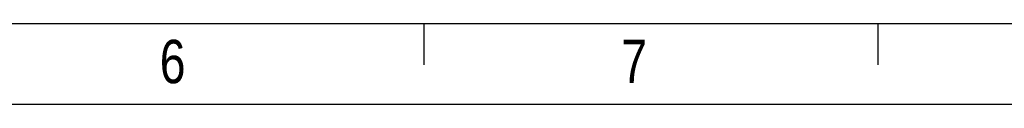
# Model space of a CAD drawing. Header units: millimetres. Extents: x 0 to 594, y 0 to 420.
# Tile 45 of 94: x 277 to 390, y 0 to 9. Entities that reach past the tile are written whole.
import ezdxf

# ---------------------------------------------------------------- set-up
doc = ezdxf.new("R2010")
doc.units = ezdxf.units.MM
doc.layers.add('SLD-0', color=7, linetype='Continuous')
doc.styles.add('SLDTEXTSTYLE0', font='GOTHIC.TTF', dxfattribs={"width": 0.8})

msp = doc.modelspace()

# ---------------------------------------------------------------- linework, layer by layer
at = {"layer": 'SLD-0'}
for p, q in [((590.983, 9.227), (4.192, 9.227)), ((323.161, 9.227), (323.161, 4.521)), ((375.484, 9.227), (375.484, 4.521)), ((0, 0), (594, 0))]:
    msp.add_line(p, q, dxfattribs=at)

# ---------------------------------------------------------------- texts
at = {"layer": 'SLD-0', "char_height": 5, "attachment_point": 1, "style": 'SLDTEXTSTYLE0'}
for s, insert in [('6', (292.708, 7.399)), ('7', (345.902, 7.423))]:
    msp.add_mtext(s, dxfattribs=dict(at, insert=insert))

doc.saveas('drawing.dxf')
